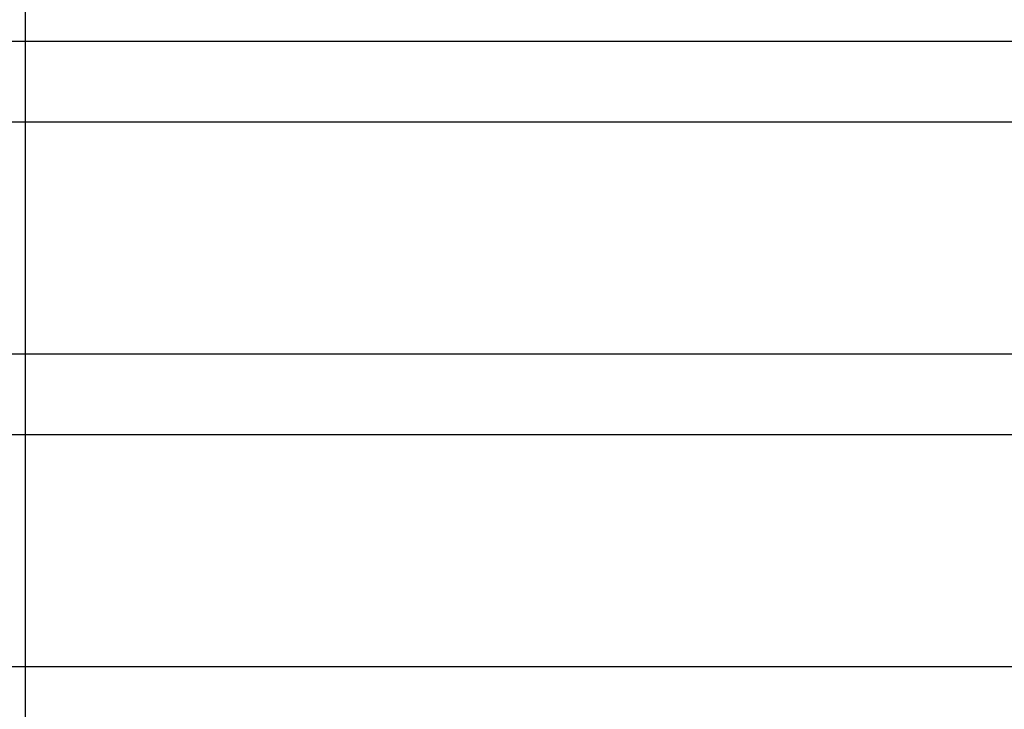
# Model space of a CAD drawing. Header units: metres. Extents: x -8 to 484, y -254 to 116.
# Tile 86 of 172: x 131 to 191, y -22 to 21. Entities that reach past the tile are written whole.
import ezdxf

# ---------------------------------------------------------------- set-up
doc = ezdxf.new("R2010")
doc.units = ezdxf.units.M
doc.layers.add('GTU_A_Hilfslayer', color=3, linetype='Continuous', plot=False)

msp = doc.modelspace()

# ---------------------------------------------------------------- linework, layer by layer
at = {"layer": 'GTU_A_Hilfslayer', "linetype": 'Continuous', "flags": 128}
for points in [[(130.959, 97.987), (130.959, -253.933)], [(28.5, 19.35), (252.349, 19.35)], [(28.5, 14.35), (252.349, 14.35)], [(28.5, 0), (252.349, 0)], [(28.5, 0), (252.349, 0)], [(28.5, -5), (252.349, -5)], [(28.5, -19.35), (252.349, -19.35)], [(28.5, -19.35), (252.349, -19.35)]]:
    msp.add_lwpolyline(points, dxfattribs=at)

doc.saveas('drawing.dxf')
